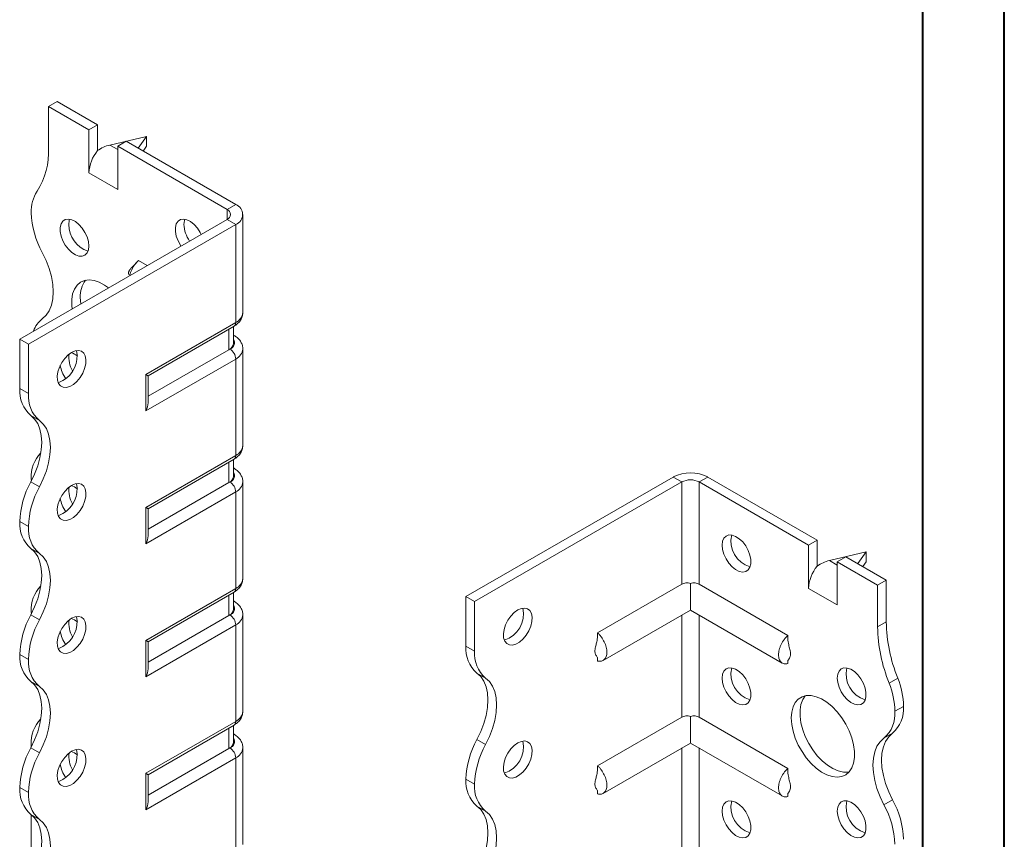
# Model space of a CAD drawing. Header units: millimetres. Extents: x 0 to 210, y 0 to 297.
# Tile 4 of 6: x 150 to 210, y 98 to 149. Entities that reach past the tile are written whole.
import ezdxf

# ---------------------------------------------------------------- set-up
doc = ezdxf.new("R2010")
doc.units = ezdxf.units.MM

msp = doc.modelspace()

# ---------------------------------------------------------------- linework, layer by layer
at = {"color": 7, "linetype": 'Continuous', "lineweight": 40}
for p, q in [((210.079, 0.215), (210.079, 297.215)), ((205.079, 5.215), (205.079, 292.215))]:
    msp.add_line(p, q, dxfattribs=at)
at = {"color": 7, "linetype": 'Continuous', "lineweight": 15}
for p, q in [((151.387, 143.39), (151.917, 143.696)), ((151.387, 143.39), (151.387, 140.826)), ((153.862, 141.961), (151.387, 143.39)), ((154.392, 142.267), (151.917, 143.696)), ((154.392, 142.267), (153.862, 141.961)), ((154.392, 140.674), (154.392, 142.267)), ((153.862, 139.307), (153.862, 141.961)), ((157.397, 141.552), (155.143, 141.017)), ((156.882, 140.83), (157.397, 141.552)), ((157.397, 141.552), (157.397, 140.94)), ((155.143, 141.017), (155.629, 140.736)), ((155.629, 140.94), (156.16, 141.247)), ((155.629, 138.287), (155.629, 140.94)), ((162.347, 137.062), (155.629, 140.94)), ((162.877, 137.369), (156.16, 141.247)), ((157.397, 140.94), (157.191, 140.651)), ((153.862, 139.307), (155.629, 138.287)), ((162.347, 137.062), (162.877, 137.369)), ((162.347, 137.062), (162.347, 136.45)), ((163.317, 130.734), (163.317, 136.756)), ((149.619, 129.102), (162.347, 136.45)), ((150.149, 128.796), (162.877, 136.144)), ((162.347, 136.45), (162.877, 136.144)), ((162.877, 130.122), (162.877, 136.144)), ((157.438, 133.616), (156.902, 133.925)), ((153.331, 131.652), (153.359, 131.261)), ((157.351, 126.932), (162.877, 130.122)), ((157.498, 126.847), (162.774, 129.893)), ((162.458, 128.451), (162.458, 129.711)), ((162.751, 128.859), (162.751, 129.88)), ((150.149, 128.796), (149.619, 129.102)), ((149.619, 126.061), (149.619, 129.102)), ((150.149, 125.755), (150.149, 128.796)), ((162.774, 129.33), (162.751, 129.343)), ((162.774, 129.33), (162.751, 129.341)), ((162.458, 128.451), (157.498, 125.587)), ((162.524, 128.489), (162.458, 128.451)), ((163.317, 122.569), (163.317, 128.489)), ((162.877, 127.877), (157.351, 124.686)), ((162.877, 121.957), (162.877, 127.877)), ((157.351, 124.686), (157.351, 126.932)), ((157.498, 125.179), (157.498, 126.847)), ((149.619, 126.061), (150.149, 125.755)), ((150.825, 124.103), (150.294, 124.409)), ((157.351, 118.766), (162.877, 121.957)), ((157.498, 118.682), (162.774, 121.728)), ((162.458, 120.285), (162.458, 121.545)), ((162.751, 120.694), (162.751, 121.714)), ((162.774, 121.165), (162.751, 121.178)), ((162.774, 121.165), (162.751, 121.176)), ((150.326, 120.526), (150.329, 120.392)), ((177.019, 113.285), (189.747, 120.632)), ((190.278, 120.326), (189.747, 120.632)), ((191.338, 120.326), (191.869, 120.632)), ((191.869, 120.632), (198.586, 116.754)), ((150.294, 120.327), (150.825, 120.02)), ((162.458, 120.285), (157.498, 117.422)), ((162.524, 120.323), (162.458, 120.285)), ((163.317, 114.404), (163.317, 120.323)), ((177.55, 112.978), (190.278, 120.326)), ((190.278, 120.326), (190.278, 114.046)), ((191.338, 114.046), (191.338, 120.326)), ((191.338, 120.326), (198.056, 116.448)), ((162.877, 119.711), (157.351, 116.521)), ((162.877, 113.791), (162.877, 119.711)), ((157.351, 116.521), (157.351, 118.766)), ((157.498, 117.014), (157.498, 118.682)), ((150.149, 117.589), (149.619, 117.895)), ((149.619, 117.895), (150.149, 117.589)), ((149.619, 117.895), (149.619, 117.895)), ((150.149, 117.589), (150.149, 117.589)), ((198.586, 116.754), (198.056, 116.448)), ((198.586, 115.161), (198.586, 116.754)), ((150.824, 115.938), (150.294, 116.244)), ((198.056, 113.794), (198.056, 116.448)), ((201.591, 116.04), (199.337, 115.504)), ((199.337, 115.504), (199.824, 115.223)), ((199.824, 115.428), (200.354, 115.734)), ((200.354, 115.734), (202.829, 114.305)), ((201.076, 115.317), (201.591, 116.04)), ((201.591, 116.04), (201.591, 115.427)), ((199.824, 112.774), (199.824, 115.428)), ((199.824, 115.428), (202.298, 113.999)), ((201.591, 115.427), (201.385, 115.138)), ((202.298, 113.999), (202.829, 114.305)), ((202.829, 114.305), (202.829, 111.741)), ((157.351, 110.601), (162.877, 113.791)), ((190.278, 114.046), (185.105, 111.06)), ((190.808, 114.1), (190.808, 112.462)), ((191.338, 114.046), (196.783, 110.902)), ((198.056, 113.794), (199.824, 112.774)), ((202.298, 113.999), (202.298, 111.435)), ((157.498, 110.516), (162.774, 113.562)), ((162.458, 112.12), (162.458, 113.38)), ((162.751, 112.528), (162.751, 113.549)), ((177.019, 113.285), (177.55, 112.978)), ((177.019, 110.243), (177.019, 113.285)), ((162.774, 112.999), (162.751, 113.013)), ((162.774, 112.999), (162.751, 113.01)), ((177.55, 109.937), (177.55, 112.978)), ((150.294, 112.161), (150.825, 111.855)), ((150.326, 112.361), (150.329, 112.226)), ((162.458, 112.12), (157.498, 109.257)), ((162.524, 112.158), (162.458, 112.12)), ((163.317, 106.238), (163.317, 112.158)), ((185.443, 109.365), (190.808, 112.462)), ((190.278, 112.156), (190.278, 105.88)), ((190.808, 112.462), (196.445, 109.208)), ((191.338, 105.88), (191.338, 112.156)), ((162.877, 111.546), (157.351, 108.356)), ((162.877, 105.626), (162.877, 111.546)), ((202.298, 111.435), (202.829, 111.741)), ((157.351, 108.356), (157.351, 110.601)), ((157.498, 108.848), (157.498, 110.516)), ((177.019, 110.243), (177.55, 109.937)), ((150.149, 109.424), (149.619, 109.73)), ((149.619, 109.729), (149.619, 109.73)), ((149.619, 109.729), (150.149, 109.423)), ((185.105, 109.553), (185.105, 109.331)), ((150.149, 109.423), (150.149, 109.424)), ((196.783, 109.39), (196.783, 109.174)), ((178.225, 108.285), (177.695, 108.592)), ((203.006, 107.972), (203.536, 108.278)), ((150.824, 107.773), (150.294, 108.079)), ((203.359, 106.242), (203.889, 106.548)), ((190.278, 105.88), (185.105, 102.894)), ((190.808, 105.934), (190.808, 104.297)), ((191.338, 105.88), (196.783, 102.737)), ((157.351, 102.436), (162.877, 105.626)), ((157.498, 102.351), (162.774, 105.397)), ((162.458, 103.955), (162.458, 105.214)), ((162.751, 104.363), (162.751, 105.384)), ((162.774, 104.834), (162.751, 104.847)), ((162.774, 104.834), (162.751, 104.845)), ((203.214, 104.897), (202.684, 104.59)), ((150.326, 104.195), (150.326, 104.056)), ((177.695, 104.509), (178.225, 104.203)), ((185.443, 101.2), (190.808, 104.297)), ((190.808, 104.297), (196.445, 101.043)), ((150.294, 103.996), (150.825, 103.69)), ((162.458, 103.955), (157.498, 101.091)), ((162.524, 103.993), (162.458, 103.955)), ((163.317, 98.073), (163.317, 103.993)), ((190.278, 103.991), (190.278, 97.715)), ((191.338, 97.715), (191.338, 103.991)), ((162.877, 103.38), (157.351, 100.19)), ((162.877, 97.46), (162.877, 103.38)), ((157.351, 100.19), (157.351, 102.436)), ((157.498, 100.683), (157.498, 102.351)), ((177.55, 101.771), (177.019, 102.077)), ((177.019, 102.077), (177.55, 101.771)), ((177.019, 102.077), (177.019, 102.077)), ((177.55, 101.771), (177.55, 101.771)), ((150.149, 101.258), (149.619, 101.564)), ((149.619, 101.564), (150.149, 101.258)), ((149.619, 101.564), (149.619, 101.564)), ((150.149, 101.258), (150.149, 101.258)), ((185.105, 101.388), (185.105, 101.166)), ((196.783, 101.225), (196.783, 101.009)), ((178.225, 100.12), (177.694, 100.426)), ((202.684, 100.507), (203.214, 100.813)), ((150.824, 99.607), (150.294, 99.913)), ((150.326, 99.89), (150.326, 96.777))]:
    msp.add_line(p, q, dxfattribs=at)
at = {"color": 7, "linetype": 'Continuous', "lineweight": 15, "flags": 128}
for points in [[(153.862, 134.816), (153.834, 135.086), (153.752, 135.371), (153.622, 135.653), (153.451, 135.915), (153.251, 136.139), (153.033, 136.313), (152.812, 136.425), (152.601, 136.467), (152.414, 136.438), (152.263, 136.339), (152.156, 136.177), (152.101, 135.961), (152.101, 135.705), (152.156, 135.425), (152.263, 135.139), (152.414, 134.865), (152.601, 134.62), (152.812, 134.419), (153.033, 134.276), (153.251, 134.198), (153.451, 134.191), (153.622, 134.256), (153.752, 134.388), (153.834, 134.578), (153.862, 134.816)], [(152.677, 136.46), (152.652, 136.381), (152.624, 136.143)], [(160.756, 135.532), (160.693, 135.654), (160.522, 135.915), (160.322, 136.14), (160.104, 136.314), (159.883, 136.425), (159.673, 136.468), (159.485, 136.439), (159.334, 136.34), (159.227, 136.177), (159.172, 135.961), (159.172, 135.705), (159.227, 135.426), (159.334, 135.14), (159.485, 134.866), (159.518, 134.817)], [(159.748, 136.46), (159.723, 136.381), (159.695, 136.144)], [(151.001, 130.343), (151.237, 130.561), (151.427, 130.841), (151.565, 131.178), (151.649, 131.566), (151.677, 131.995), (151.649, 132.456), (151.565, 132.941), (151.427, 133.438), (151.238, 133.936), (151.001, 134.426)], [(155.071, 132.25), (154.828, 132.419), (154.499, 132.593), (154.176, 132.699), (153.87, 132.734), (153.589, 132.696), (153.342, 132.587), (153.134, 132.411), (152.974, 132.171), (152.864, 131.875), (152.808, 131.532), (152.808, 131.151), (152.828, 130.955)], [(152.801, 128.286), (152.581, 128.127), (152.375, 127.914), (152.196, 127.66), (152.055, 127.381), (151.96, 127.095), (151.919, 126.82), (151.933, 126.573), (152.001, 126.369), (152.12, 126.221), (152.281, 126.139), (152.476, 126.128), (152.69, 126.188), (152.912, 126.316), (153.126, 126.504), (153.321, 126.739), (153.482, 127.008), (153.601, 127.292), (153.669, 127.575), (153.683, 127.838), (153.642, 128.066), (153.547, 128.243), (153.406, 128.358), (153.227, 128.405), (153.021, 128.381), (152.801, 128.286)], [(152.271, 126.551), (152.051, 126.456), (151.97, 126.438)], [(150.294, 124.409), (150.53, 124.192), (150.719, 123.912), (150.857, 123.574), (150.941, 123.187), (150.97, 122.758), (150.941, 122.296), (150.857, 121.812), (150.719, 121.315), (150.53, 120.816), (150.294, 120.327)], [(150.825, 120.02), (151.061, 120.51), (151.25, 121.009), (151.388, 121.506), (151.472, 121.99), (151.5, 122.452), (151.472, 122.881), (151.388, 123.268), (151.25, 123.606), (151.061, 123.886), (150.825, 124.103)], [(152.801, 120.12), (152.581, 119.961), (152.375, 119.748), (152.196, 119.494), (152.055, 119.216), (151.96, 118.93), (151.919, 118.655), (151.933, 118.407), (152.001, 118.203), (152.12, 118.056), (152.281, 117.974), (152.476, 117.963), (152.69, 118.023), (152.912, 118.151), (153.126, 118.338), (153.321, 118.574), (153.482, 118.842), (153.601, 119.127), (153.669, 119.41), (153.683, 119.673), (153.642, 119.9), (153.547, 120.077), (153.406, 120.193), (153.227, 120.24), (153.021, 120.215), (152.801, 120.12)], [(152.271, 118.385), (152.051, 118.29), (151.97, 118.272)], [(192.753, 116.448), (192.78, 116.685), (192.862, 116.876), (192.992, 117.008), (193.163, 117.073), (193.363, 117.066), (193.581, 116.988), (193.802, 116.844), (194.013, 116.644), (194.2, 116.399), (194.352, 116.125), (194.458, 115.839), (194.513, 115.559), (194.513, 115.303), (194.458, 115.087), (194.352, 114.925), (194.2, 114.826), (194.013, 114.797), (193.802, 114.839), (193.581, 114.951), (193.363, 115.124), (193.163, 115.349), (192.992, 115.611), (192.862, 115.893), (192.78, 116.178), (192.753, 116.448)], [(150.294, 116.244), (150.53, 116.027), (150.719, 115.747), (150.857, 115.409), (150.941, 115.022), (150.97, 114.593), (150.941, 114.131), (150.857, 113.647), (150.719, 113.15), (150.53, 112.651), (150.294, 112.161)], [(150.825, 111.855), (151.061, 112.345), (151.25, 112.844), (151.388, 113.34), (151.472, 113.825), (151.5, 114.286), (151.472, 114.716), (151.388, 115.103), (151.25, 115.44), (151.061, 115.721), (150.824, 115.938)], [(180.201, 112.468), (179.982, 112.309), (179.776, 112.096), (179.596, 111.842), (179.455, 111.563), (179.361, 111.277), (179.319, 111.002), (179.333, 110.755), (179.402, 110.551), (179.52, 110.403), (179.682, 110.321), (179.876, 110.31), (180.091, 110.371), (180.312, 110.498), (180.527, 110.686), (180.721, 110.921), (180.882, 111.19), (181.001, 111.474), (181.07, 111.757), (181.084, 112.02), (181.042, 112.248), (180.948, 112.425), (180.806, 112.54), (180.627, 112.587), (180.421, 112.563), (180.201, 112.468)], [(152.801, 111.955), (152.581, 111.796), (152.375, 111.583), (152.196, 111.329), (152.055, 111.05), (151.96, 110.764), (151.919, 110.489), (151.933, 110.242), (152.001, 110.038), (152.12, 109.89), (152.281, 109.809), (152.476, 109.797), (152.69, 109.858), (152.912, 109.986), (153.126, 110.173), (153.321, 110.408), (153.482, 110.677), (153.601, 110.961), (153.669, 111.244), (153.683, 111.508), (153.642, 111.735), (153.547, 111.912), (153.406, 112.028), (153.227, 112.074), (153.021, 112.05), (152.801, 111.955)], [(152.271, 110.22), (152.051, 110.125), (151.97, 110.107)], [(192.753, 108.282), (192.78, 108.52), (192.862, 108.711), (192.992, 108.843), (193.163, 108.907), (193.363, 108.9), (193.581, 108.823), (193.802, 108.679), (194.013, 108.478), (194.2, 108.233), (194.352, 107.959), (194.458, 107.673), (194.513, 107.394), (194.513, 107.138), (194.458, 106.922), (194.352, 106.759), (194.2, 106.66), (194.013, 106.631), (193.802, 106.674), (193.581, 106.785), (193.363, 106.959), (193.163, 107.184), (192.992, 107.445), (192.862, 107.727), (192.78, 108.012), (192.753, 108.282)], [(199.824, 108.283), (199.851, 108.521), (199.933, 108.712), (200.063, 108.843), (200.234, 108.908), (200.434, 108.901), (200.652, 108.823), (200.873, 108.68), (201.084, 108.479), (201.271, 108.234), (201.423, 107.96), (201.529, 107.674), (201.584, 107.394), (201.584, 107.139), (201.529, 106.923), (201.423, 106.76), (201.271, 106.661), (201.084, 106.632), (200.873, 106.674), (200.652, 106.786), (200.434, 106.96), (200.234, 107.184), (200.063, 107.446), (199.933, 107.728), (199.851, 108.013), (199.824, 108.283)], [(177.695, 104.509), (177.931, 104.999), (178.12, 105.497), (178.258, 105.994), (178.342, 106.478), (178.37, 106.94), (178.342, 107.369), (178.258, 107.756), (178.12, 108.094), (177.931, 108.374), (177.695, 108.592)], [(178.225, 104.203), (178.461, 104.692), (178.65, 105.191), (178.788, 105.688), (178.872, 106.172), (178.9, 106.634), (178.872, 107.063), (178.788, 107.45), (178.65, 107.788), (178.461, 108.068), (178.225, 108.285)], [(150.294, 108.079), (150.53, 107.861), (150.719, 107.581), (150.857, 107.244), (150.941, 106.856), (150.97, 106.427), (150.941, 105.966), (150.857, 105.481), (150.719, 104.984), (150.53, 104.486), (150.294, 103.996)], [(150.825, 103.69), (151.061, 104.18), (151.25, 104.678), (151.388, 105.175), (151.472, 105.659), (151.5, 106.121), (151.472, 106.55), (151.388, 106.938), (151.25, 107.275), (151.061, 107.555), (150.824, 107.773)], [(196.995, 105.833), (197.023, 106.196), (197.106, 106.517), (197.242, 106.786), (197.427, 106.995), (197.655, 107.138), (197.92, 107.211), (198.215, 107.213), (198.53, 107.142), (198.857, 107.002), (199.187, 106.795), (199.509, 106.529), (199.815, 106.21), (200.096, 105.848), (200.344, 105.454), (200.551, 105.038), (200.712, 104.612), (200.822, 104.19), (200.877, 103.782), (200.877, 103.402), (200.822, 103.058), (200.712, 102.763), (200.551, 102.523), (200.344, 102.346), (200.096, 102.238), (199.815, 102.2), (199.509, 102.235), (199.187, 102.341), (198.857, 102.515), (198.53, 102.752), (198.215, 103.045), (197.92, 103.387), (197.655, 103.766), (197.427, 104.173), (197.242, 104.595), (197.106, 105.021), (197.023, 105.437), (196.995, 105.833)], [(197.856, 107.2), (197.698, 106.964), (197.588, 106.669), (197.533, 106.326), (197.533, 105.945), (197.588, 105.537), (197.698, 105.115), (197.859, 104.689), (198.066, 104.273), (198.314, 103.879), (198.595, 103.517), (198.901, 103.198), (199.223, 102.932), (199.553, 102.726), (199.88, 102.585), (200.195, 102.515), (200.49, 102.516), (200.554, 102.527)], [(203.214, 104.897), (202.978, 104.679), (202.789, 104.399), (202.651, 104.061), (202.567, 103.674), (202.539, 103.245), (202.567, 102.783), (202.651, 102.299), (202.789, 101.802), (202.978, 101.303), (203.214, 100.813)], [(180.201, 104.302), (179.982, 104.143), (179.776, 103.93), (179.596, 103.677), (179.455, 103.398), (179.361, 103.112), (179.319, 102.837), (179.333, 102.589), (179.402, 102.385), (179.52, 102.238), (179.682, 102.156), (179.876, 102.145), (180.091, 102.205), (180.312, 102.333), (180.527, 102.521), (180.721, 102.756), (180.882, 103.024), (181.001, 103.309), (181.07, 103.592), (181.084, 103.855), (181.042, 104.082), (180.948, 104.259), (180.806, 104.375), (180.627, 104.422), (180.421, 104.397), (180.201, 104.302)], [(202.684, 100.507), (202.448, 100.997), (202.259, 101.496), (202.121, 101.993), (202.037, 102.477), (202.009, 102.939), (202.037, 103.368), (202.121, 103.755), (202.259, 104.093), (202.448, 104.373), (202.684, 104.59)], [(152.801, 103.79), (152.581, 103.631), (152.375, 103.417), (152.196, 103.164), (152.055, 102.885), (151.96, 102.599), (151.919, 102.324), (151.933, 102.076), (152.001, 101.873), (152.12, 101.725), (152.281, 101.643), (152.476, 101.632), (152.69, 101.692), (152.912, 101.82), (153.126, 102.008), (153.321, 102.243), (153.482, 102.511), (153.601, 102.796), (153.669, 103.079), (153.683, 103.342), (153.642, 103.57), (153.547, 103.747), (153.406, 103.862), (153.227, 103.909), (153.021, 103.884), (152.801, 103.79)], [(152.271, 102.054), (152.051, 101.959), (151.97, 101.942)], [(177.695, 96.343), (177.931, 96.833), (178.12, 97.332), (178.258, 97.829), (178.342, 98.313), (178.37, 98.775), (178.342, 99.204), (178.258, 99.591), (178.12, 99.929), (177.931, 100.209), (177.694, 100.426)], [(192.753, 100.117), (192.78, 100.355), (192.862, 100.545), (192.992, 100.677), (193.163, 100.742), (193.363, 100.735), (193.581, 100.657), (193.802, 100.514), (194.013, 100.313), (194.2, 100.068), (194.352, 99.794), (194.458, 99.508), (194.513, 99.228), (194.513, 98.972), (194.458, 98.756), (194.352, 98.594), (194.2, 98.495), (194.013, 98.466), (193.802, 98.508), (193.581, 98.62), (193.363, 98.794), (193.163, 99.018), (192.992, 99.28), (192.862, 99.562), (192.78, 99.847), (192.753, 100.117)], [(199.824, 100.118), (199.851, 100.355), (199.933, 100.546), (200.063, 100.678), (200.234, 100.742), (200.434, 100.736), (200.652, 100.658), (200.873, 100.514), (201.084, 100.314), (201.271, 100.068), (201.423, 99.794), (201.529, 99.509), (201.584, 99.229), (201.584, 98.973), (201.529, 98.757), (201.423, 98.595), (201.271, 98.496), (201.084, 98.466), (200.873, 98.509), (200.652, 98.621), (200.434, 98.794), (200.234, 99.019), (200.063, 99.281), (199.933, 99.563), (199.851, 99.848), (199.824, 100.118)], [(150.294, 99.913), (150.53, 99.696), (150.719, 99.416), (150.857, 99.078), (150.941, 98.691), (150.97, 98.262), (150.941, 97.8), (150.857, 97.316), (150.719, 96.819), (150.53, 96.32), (150.294, 95.83)], [(178.225, 96.037), (178.461, 96.527), (178.65, 97.026), (178.788, 97.523), (178.872, 98.007), (178.9, 98.469), (178.872, 98.898), (178.788, 99.285), (178.65, 99.622), (178.461, 99.903), (178.225, 100.12)], [(150.824, 95.524), (151.061, 96.014), (151.25, 96.512), (151.388, 97.009), (151.472, 97.494), (151.5, 97.955), (151.472, 98.385), (151.388, 98.772), (151.25, 99.11), (151.061, 99.39), (150.824, 99.607)]]:
    msp.add_lwpolyline(points, dxfattribs=at)
at = {"color": 7, "linetype": 'Continuous', "lineweight": 15}
for centre, radius, start, end in [((146.783, 140.638), 4.608, 327.74846, 2.33871), ((156.162, 139.201), 2.302, 140.22793, 177.36071), ((152.627, 136.95), 2.303, 147.74162, 182.29833), ((162.645, 136.756), 0.655, 290.78342, 69.21658), ((155.635, 137.023), 5.312, 181.78232, 209.26309), ((162.231, 136.756), 0.327, 290.78342, 69.21658), ((154.373, 136.155), 1.749, 180.39184, 251.17176), ((161.581, 136.225), 1.888, 182.4818, 215.71501), ((154.89, 131.749), 1.562, 141.86653, 183.55936), ((162.566, 130.809), 0.754, 294.37466, 354.3052), ((151.941, 129.107), 1.553, 127.23476, 161.82827), ((162.632, 130.095), 0.246, 305.01333, 6.29885), ((162.25, 128.909), 0.503, 294.37466, 354.3052), ((162.374, 128.893), 0.431, 290.26685, 29.20572), ((151.386, 128.059), 1.749, 300.39229, 11.17657), ((152.428, 127.207), 1.119, 49.55922, 71.88464), ((162.11, 127.842), 0.768, 2.60548, 57.39452), ((162.581, 128.553), 0.738, 293.67213, 355.25148), ((154.213, 127.97), 1.584, 172.42806, 211.21507), ((154.087, 127.805), 2.005, 188.89661, 214.6427), ((151.572, 125.896), 1.96, 175.16429, 229.31203), ((152.103, 125.59), 1.96, 175.16429, 229.31203), ((162.566, 122.644), 0.754, 294.37466, 354.3052), ((152.329, 120.683), 2.009, 134.71765, 184.47723), ((162.632, 121.93), 0.246, 305.01333, 6.29885), ((162.374, 120.728), 0.431, 290.26685, 29.20572), ((162.25, 120.743), 0.503, 294.37466, 354.3052), ((190.808, 118.585), 2.306, 62.60967, 117.39033), ((190.808, 119.303), 1.153, 62.60967, 117.39033), ((154.928, 117.73), 5.312, 150.73691, 178.21768), ((155.459, 117.424), 5.312, 150.73691, 178.21768), ((151.386, 119.894), 1.749, 300.39229, 11.17657), ((154.213, 119.804), 1.584, 172.42806, 211.21507), ((152.428, 119.042), 1.119, 49.55922, 71.88464), ((162.11, 119.676), 0.768, 2.60548, 57.39452), ((162.581, 120.387), 0.738, 293.67213, 355.25148), ((154.087, 119.639), 2.005, 188.89661, 214.6427), ((151.571, 117.73), 1.959, 175.16254, 229.32327), ((152.101, 117.424), 1.959, 175.16254, 229.32327), ((194.942, 116.691), 1.65, 166.69046, 253.30416), ((200.356, 113.688), 2.302, 140.22793, 177.36071), ((162.566, 114.478), 0.754, 294.37466, 354.3052), ((152.329, 112.518), 2.009, 134.71765, 184.47723), ((162.632, 113.764), 0.246, 305.01333, 6.29885), ((162.25, 112.578), 0.503, 294.37466, 354.3052), ((162.374, 112.562), 0.431, 290.26685, 29.20572), ((178.896, 112.201), 1.65, 286.69605, 13.30932), ((154.928, 109.565), 5.312, 150.73691, 178.21768), ((151.386, 111.729), 1.749, 300.39229, 11.17657), ((152.428, 110.877), 1.119, 49.55922, 71.88464), ((162.11, 111.511), 0.768, 2.60548, 57.39452), ((162.581, 112.222), 0.738, 293.67213, 355.25148), ((155.459, 109.259), 5.312, 150.73691, 178.21768), ((154.213, 111.639), 1.584, 172.42806, 211.21507), ((212.055, 111.623), 9.758, 181.10398, 201.97437), ((212.585, 111.929), 9.758, 181.10398, 201.97437), ((154.087, 111.474), 2.005, 188.89661, 214.6427), ((178.973, 110.078), 1.96, 175.16429, 229.31203), ((151.571, 109.564), 1.959, 175.16254, 229.32327), ((179.503, 109.772), 1.96, 175.16429, 229.31203), ((152.101, 109.258), 1.959, 175.16254, 229.32327), ((194.942, 108.525), 1.65, 166.69046, 253.30416), ((202.013, 108.526), 1.65, 166.69046, 253.30416), ((199.009, 106.452), 4.881, 1.13517, 21.97152), ((198.479, 106.145), 4.881, 1.13517, 21.97152), ((201.936, 106.383), 1.96, 310.68797, 4.83571), ((162.566, 106.313), 0.754, 294.37466, 354.3052), ((201.406, 106.077), 1.96, 310.68797, 4.83571), ((152.329, 104.352), 2.009, 134.72167, 184.47672), ((162.632, 105.599), 0.246, 305.01333, 6.29885), ((162.25, 104.413), 0.503, 294.37466, 354.3052), ((162.374, 104.397), 0.431, 290.26685, 29.20572), ((182.329, 101.912), 5.312, 150.73691, 178.21768), ((182.859, 101.606), 5.312, 150.73691, 178.21768), ((178.896, 104.035), 1.65, 286.69605, 13.30932), ((154.928, 101.399), 5.312, 150.73691, 178.21768), ((155.459, 101.093), 5.312, 150.73691, 178.21768), ((151.386, 103.563), 1.749, 300.39229, 11.17657), ((154.213, 103.474), 1.584, 172.42806, 211.21507), ((152.428, 102.711), 1.119, 49.55922, 71.88464), ((162.11, 103.345), 0.768, 2.60548, 57.39452), ((162.581, 104.056), 0.738, 293.67213, 355.25148), ((154.087, 103.309), 2.005, 188.89661, 214.6427), ((178.971, 101.912), 1.959, 175.16254, 229.32327), ((179.501, 101.606), 1.959, 175.16254, 229.32327), ((151.571, 101.399), 1.959, 175.16254, 229.32327), ((152.101, 101.093), 1.959, 175.16254, 229.32327), ((194.942, 100.36), 1.65, 166.69046, 253.30416), ((202.013, 100.361), 1.65, 166.69046, 253.30416), ((198.053, 97.912), 5.308, 1.78273, 29.26742), ((198.584, 98.218), 5.308, 1.78273, 29.26742)]:
    msp.add_arc(centre, radius, start, end, dxfattribs=at)
for centre, major_axis, ratio, start_param, end_param in [((155.143, 139.792), (1.39, 0.796), 0.717477, 1.181016, 1.704614), ((156.998, 127.136), (0.5, -0.289), 0.00007, 0.000041, 0.785439), ((156.998, 124.891), (0.354, 0.612), 0.577335, 4.71243, 5.497828), ((156.998, 118.971), (0.5, -0.289), 0.00007, 0.000041, 0.785439), ((156.998, 116.725), (0.354, 0.612), 0.577335, 4.71243, 5.497828), ((199.337, 114.279), (1.39, 0.796), 0.717477, 1.181016, 1.704614), ((156.998, 110.805), (0.5, -0.289), 0.00007, 0.000041, 0.785439), ((156.998, 108.56), (0.354, 0.612), 0.577335, 4.71243, 5.497828), ((156.998, 102.64), (0.5, -0.289), 0.00007, 0.000041, 0.785439), ((156.998, 100.394), (0.354, 0.612), 0.577335, 4.71243, 5.497828)]:
    msp.add_ellipse(centre, major_axis=major_axis, ratio=ratio, start_param=start_param, end_param=end_param, dxfattribs=at)
for points, knots in [([(156.755, 133.782), (156.716, 133.735), (156.624, 133.625), (156.484, 133.5), (156.38, 133.375), (156.333, 133.289), (156.313, 133.24), (156.303, 133.206), (156.297, 133.174), (156.294, 133.144), (156.296, 133.116), (156.3, 133.092), (156.307, 133.076), (156.313, 133.075), (156.316, 133.074)], [0, 0, 0, 0, 0.188459, 0.442396, 0.654057, 0.739658, 0.773076, 0.801841, 0.828617, 0.856601, 0.888626, 0.925867, 0.96442, 1, 1, 1, 1]), ([(156.902, 133.925), (156.846, 133.87), (156.708, 133.733), (156.527, 133.452), (156.403, 133.183), (156.382, 133.039), (156.376, 133.003)], [0, 0, 0, 0, 0.225912, 0.558443, 0.890983, 1, 1, 1, 1]), ([(162.774, 129.893), (162.823, 129.924), (162.947, 130.002), (163.11, 130.158), (163.24, 130.363), (163.312, 130.56), (163.308, 130.684), (163.307, 130.731)], [0, 0, 0, 0, 0.161507, 0.409071, 0.641054, 0.864319, 1, 1, 1, 1]), ([(163.307, 128.492), (163.31, 128.527), (163.317, 128.641), (163.254, 128.828), (163.135, 129.033), (162.972, 129.203), (162.838, 129.289), (162.774, 129.33)], [0, 0, 0, 0, 0.100061, 0.329623, 0.555094, 0.788034, 1, 1, 1, 1]), ([(162.774, 121.728), (162.823, 121.758), (162.947, 121.836), (163.11, 121.992), (163.24, 122.198), (163.312, 122.394), (163.308, 122.519), (163.307, 122.566)], [0, 0, 0, 0, 0.161507, 0.409071, 0.641054, 0.864319, 1, 1, 1, 1]), ([(163.307, 120.327), (163.31, 120.361), (163.317, 120.476), (163.254, 120.663), (163.135, 120.868), (162.972, 121.038), (162.838, 121.124), (162.774, 121.165)], [0, 0, 0, 0, 0.100061, 0.329623, 0.555094, 0.788034, 1, 1, 1, 1]), ([(162.774, 113.562), (162.823, 113.593), (162.947, 113.671), (163.11, 113.827), (163.24, 114.032), (163.312, 114.229), (163.308, 114.353), (163.307, 114.401)], [0, 0, 0, 0, 0.161507, 0.409071, 0.641054, 0.864319, 1, 1, 1, 1]), ([(190.808, 114.1), (190.762, 114.114), (190.713, 114.123), (190.618, 114.132), (190.571, 114.131), (190.433, 114.115), (190.349, 114.087), (190.278, 114.046)], [0, 0, 0, 0, 0.25, 0.25, 0.5, 0.5, 1, 1, 1, 1]), ([(191.338, 114.046), (191.303, 114.066), (191.264, 114.083), (191.181, 114.11), (191.137, 114.12), (191.045, 114.131), (190.998, 114.132), (190.903, 114.123), (190.854, 114.114), (190.808, 114.1)], [0, 0, 0, 0, 0.25, 0.25, 0.5, 0.5, 0.75, 0.75, 1, 1, 1, 1]), ([(163.307, 112.161), (163.31, 112.196), (163.317, 112.31), (163.254, 112.497), (163.135, 112.703), (162.972, 112.872), (162.838, 112.958), (162.774, 112.999)], [0, 0, 0, 0, 0.100061, 0.329623, 0.555094, 0.788034, 1, 1, 1, 1]), ([(185.105, 110.856), (185.092, 110.739), (185.069, 110.539), (184.999, 110.3), (184.959, 110.122), (184.936, 109.97), (184.941, 109.838), (184.965, 109.75), (185.003, 109.67), (185.07, 109.606), (185.093, 109.56), (185.105, 109.535)], [0, 0, 0, 0, 0.183845, 0.312711, 0.387766, 0.468607, 0.561014, 0.614242, 0.675479, 0.825899, 1, 1, 1, 1]), ([(185.105, 109.331), (185.145, 109.321), (185.185, 109.315), (185.262, 109.313), (185.299, 109.316), (185.368, 109.331), (185.4, 109.342), (185.46, 109.374), (185.489, 109.394), (185.539, 109.442), (185.562, 109.47), (185.601, 109.533), (185.617, 109.569), (185.644, 109.645), (185.654, 109.686), (185.667, 109.773), (185.671, 109.82), (185.671, 109.917), (185.667, 109.967), (185.654, 110.07), (185.644, 110.124), (185.604, 110.285), (185.565, 110.393), (185.463, 110.607), (185.403, 110.709), (185.299, 110.852), (185.262, 110.897), (185.185, 110.983), (185.145, 111.022), (185.105, 111.06)], [0, 0, 0, 0, 0.0625, 0.0625, 0.125, 0.125, 0.1875, 0.1875, 0.25, 0.25, 0.3125, 0.3125, 0.375, 0.375, 0.4375, 0.4375, 0.5, 0.5, 0.5625, 0.5625, 0.625, 0.625, 0.75, 0.75, 0.875, 0.875, 0.9375, 0.9375, 1, 1, 1, 1]), ([(196.783, 110.902), (196.743, 110.865), (196.703, 110.826), (196.627, 110.741), (196.59, 110.695), (196.521, 110.6), (196.489, 110.551), (196.428, 110.45), (196.4, 110.397), (196.349, 110.29), (196.327, 110.237), (196.288, 110.129), (196.271, 110.074), (196.244, 109.967), (196.234, 109.914), (196.221, 109.811), (196.217, 109.761), (196.217, 109.615), (196.231, 109.527), (196.284, 109.373), (196.323, 109.31), (196.425, 109.213), (196.485, 109.181), (196.59, 109.159), (196.626, 109.156), (196.703, 109.158), (196.743, 109.164), (196.783, 109.174)], [0, 0, 0, 0, 0.0625, 0.0625, 0.125, 0.125, 0.1875, 0.1875, 0.25, 0.25, 0.3125, 0.3125, 0.375, 0.375, 0.4375, 0.4375, 0.5, 0.5, 0.625, 0.625, 0.75, 0.75, 0.875, 0.875, 0.9375, 0.9375, 1, 1, 1, 1]), ([(196.788, 109.381), (196.791, 109.381), (196.797, 109.381), (196.846, 109.441), (196.907, 109.546), (196.948, 109.674), (196.951, 109.845), (196.908, 110.071), (196.824, 110.353), (196.798, 110.576), (196.783, 110.698)], [0, 0, 0, 0, 0.082719, 0.205131, 0.329338, 0.43478, 0.526561, 0.636523, 0.801685, 1, 1, 1, 1]), ([(162.774, 105.397), (162.823, 105.428), (162.947, 105.506), (163.11, 105.662), (163.24, 105.867), (163.312, 106.063), (163.308, 106.188), (163.307, 106.235)], [0, 0, 0, 0, 0.161507, 0.409071, 0.641054, 0.864319, 1, 1, 1, 1]), ([(190.808, 105.934), (190.762, 105.949), (190.713, 105.958), (190.618, 105.966), (190.571, 105.965), (190.433, 105.949), (190.349, 105.921), (190.278, 105.88)], [0, 0, 0, 0, 0.25, 0.25, 0.5, 0.5, 1, 1, 1, 1]), ([(191.338, 105.88), (191.303, 105.9), (191.264, 105.918), (191.181, 105.945), (191.137, 105.954), (191, 105.971), (190.902, 105.963), (190.808, 105.934)], [0, 0, 0, 0, 0.25, 0.25, 0.5, 0.5, 1, 1, 1, 1]), ([(163.307, 103.996), (163.31, 104.031), (163.317, 104.145), (163.254, 104.332), (163.135, 104.537), (162.972, 104.707), (162.838, 104.793), (162.774, 104.834)], [0, 0, 0, 0, 0.100061, 0.329623, 0.555094, 0.788034, 1, 1, 1, 1]), ([(185.105, 101.166), (185.145, 101.155), (185.185, 101.15), (185.262, 101.147), (185.299, 101.15), (185.368, 101.165), (185.4, 101.177), (185.46, 101.209), (185.489, 101.229), (185.539, 101.277), (185.562, 101.305), (185.601, 101.368), (185.617, 101.403), (185.644, 101.48), (185.654, 101.521), (185.667, 101.608), (185.671, 101.655), (185.671, 101.752), (185.667, 101.802), (185.654, 101.905), (185.644, 101.958), (185.604, 102.119), (185.565, 102.228), (185.463, 102.442), (185.403, 102.543), (185.299, 102.686), (185.262, 102.732), (185.185, 102.817), (185.145, 102.857), (185.105, 102.894)], [0, 0, 0, 0, 0.0625, 0.0625, 0.125, 0.125, 0.1875, 0.1875, 0.25, 0.25, 0.3125, 0.3125, 0.375, 0.375, 0.4375, 0.4375, 0.5, 0.5, 0.5625, 0.5625, 0.625, 0.625, 0.75, 0.75, 0.875, 0.875, 0.9375, 0.9375, 1, 1, 1, 1]), ([(185.105, 102.69), (185.092, 102.573), (185.069, 102.374), (184.999, 102.135), (184.959, 101.956), (184.936, 101.804), (184.941, 101.673), (184.965, 101.585), (185.003, 101.504), (185.07, 101.441), (185.093, 101.394), (185.105, 101.37)], [0, 0, 0, 0, 0.183845, 0.312711, 0.387766, 0.468607, 0.561014, 0.614242, 0.675479, 0.825899, 1, 1, 1, 1]), ([(196.783, 102.737), (196.743, 102.7), (196.703, 102.66), (196.627, 102.575), (196.59, 102.53), (196.521, 102.435), (196.489, 102.386), (196.428, 102.284), (196.4, 102.231), (196.349, 102.125), (196.327, 102.071), (196.288, 101.964), (196.271, 101.909), (196.244, 101.802), (196.234, 101.749), (196.221, 101.646), (196.217, 101.595), (196.217, 101.45), (196.231, 101.361), (196.284, 101.208), (196.323, 101.144), (196.425, 101.048), (196.485, 101.016), (196.59, 100.993), (196.626, 100.99), (196.703, 100.993), (196.743, 100.998), (196.783, 101.009)], [0, 0, 0, 0, 0.0625, 0.0625, 0.125, 0.125, 0.1875, 0.1875, 0.25, 0.25, 0.3125, 0.3125, 0.375, 0.375, 0.4375, 0.4375, 0.5, 0.5, 0.625, 0.625, 0.75, 0.75, 0.875, 0.875, 0.9375, 0.9375, 1, 1, 1, 1]), ([(196.788, 101.215), (196.791, 101.215), (196.797, 101.215), (196.846, 101.275), (196.907, 101.38), (196.948, 101.508), (196.951, 101.68), (196.908, 101.906), (196.824, 102.187), (196.798, 102.411), (196.783, 102.533)], [0, 0, 0, 0, 0.082719, 0.205131, 0.329338, 0.43478, 0.526561, 0.636523, 0.801685, 1, 1, 1, 1])]:
    msp.add_open_spline(points, degree=3, knots=knots, dxfattribs=at)
for points in [[(185.105, 111.06), (185.105, 110.992), (185.105, 110.924), (185.105, 110.856)], [(196.783, 110.902), (196.783, 110.834), (196.783, 110.766), (196.783, 110.698)], [(185.105, 102.894), (185.105, 102.826), (185.105, 102.758), (185.105, 102.69)], [(196.783, 102.737), (196.783, 102.669), (196.783, 102.601), (196.783, 102.533)]]:
    msp.add_open_spline(points, degree=3, dxfattribs=at)

doc.saveas('drawing.dxf')
